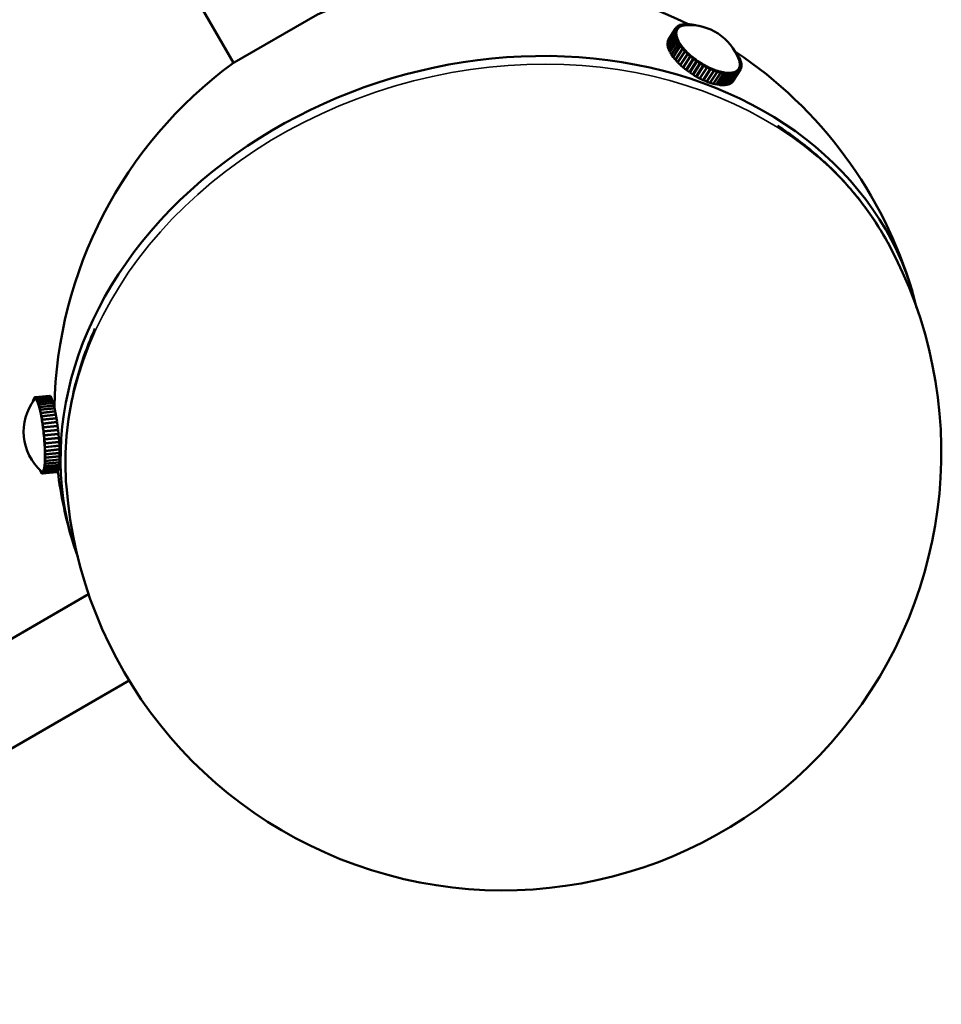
# Model space of a CAD drawing. Header units: millimetres. Extents: x 274 to 1648, y 34 to 1112.
# Tile 7 of 14: x 1521 to 1648, y 113 to 248. Entities that reach past the tile are written whole.
import ezdxf

# ---------------------------------------------------------------- set-up
doc = ezdxf.new("R2010")
doc.units = ezdxf.units.MM
doc.header["$LTSCALE"] = 4
doc.layers.add('Widoczne (ISO)', color=7, linetype='Continuous', lineweight=50)
doc.layers.add('Widoczne wąskie (ISO)', color=7, linetype='Continuous', lineweight=35)

msp = doc.modelspace()

# ---------------------------------------------------------------- linework, layer by layer
at = {"layer": 'Widoczne (ISO)'}
for p, q in [((1451.24, 414.75), (1550.73, 242.43)), ((1550.51, 242.3), (1562.21, 249.05)), ((1611.18, 246.9), (1610.19, 245.39)), ((1610.2, 245.41), (1611.18, 246.92)), ((1611.26, 247.13), (1610.28, 245.61)), ((1610.29, 245.63), (1611.27, 247.14)), ((1611.14, 246.67), (1611.18, 246.9)), ((1611.18, 246.92), (1611.26, 247.13)), ((1611.4, 246.79), (1611.18, 246.92)), ((1611.39, 246.78), (1611.18, 246.9)), ((1611.48, 247), (1611.26, 247.13)), ((1611.27, 247.14), (1611.4, 247.32)), ((1611.48, 247.01), (1611.27, 247.14)), ((1611.4, 247.32), (1611.42, 247.34)), ((1611.61, 247.18), (1611.4, 247.32)), ((1611.4, 246.79), (1611.44, 246.9)), ((1611.42, 247.34), (1611.59, 247.48)), ((1611.62, 247.19), (1611.42, 247.34)), ((1611.44, 246.9), (1611.48, 247)), ((1611.52, 247.06), (1611.47, 246.98)), ((1611.48, 247.01), (1611.55, 247.09)), ((1611.48, 247), (1611.48, 247.01)), ((1611.55, 247.09), (1611.61, 247.18)), ((1611.59, 247.48), (1611.6, 247.49)), ((1611.79, 247.33), (1611.59, 247.48)), ((1611.59, 247.15), (1611.62, 247.19)), ((1611.61, 247.18), (1611.59, 247.14)), ((1611.6, 247.49), (1611.81, 247.61)), ((1611.79, 247.34), (1611.6, 247.49)), ((1611.62, 247.19), (1611.7, 247.26)), ((1611.7, 247.26), (1611.79, 247.33)), ((1611.79, 247.33), (1611.78, 247.32)), ((1611.79, 247.34), (1611.9, 247.4)), ((1611.79, 247.33), (1611.79, 247.34)), ((1612.01, 247.45), (1611.81, 247.61)), ((1611.83, 247.6), (1611.84, 247.62)), ((1611.84, 247.62), (1612.09, 247.7)), ((1612.02, 247.46), (1611.84, 247.62)), ((1611.9, 247.4), (1612.01, 247.45)), ((1612.01, 247.45), (1612, 247.44)), ((1612.01, 247.45), (1612.02, 247.46)), ((1612.02, 247.46), (1612.14, 247.5)), ((1612.27, 247.54), (1612.09, 247.7)), ((1612.1, 247.68), (1612.11, 247.7)), ((1612.11, 247.7), (1612.4, 247.75)), ((1612.28, 247.54), (1612.11, 247.7)), ((1612.14, 247.5), (1612.27, 247.54)), ((1612.27, 247.54), (1612.26, 247.53)), ((1612.27, 247.54), (1612.28, 247.54)), ((1612.28, 247.54), (1612.42, 247.57)), ((1612.56, 247.59), (1612.4, 247.75)), ((1612.42, 247.73), (1612.43, 247.75)), ((1612.42, 247.57), (1612.56, 247.59)), ((1612.43, 247.75), (1612.75, 247.77)), ((1612.58, 247.59), (1612.43, 247.75)), ((1612.56, 247.59), (1612.56, 247.58)), ((1612.57, 247.59), (1612.58, 247.59)), ((1612.58, 247.59), (1612.71, 247.6)), ((1612.89, 247.6), (1612.75, 247.77)), ((1612.77, 247.74), (1612.78, 247.77)), ((1612.91, 247.6), (1612.78, 247.77)), ((1612.78, 247.77), (1613.13, 247.74)), ((1613.24, 247.61), (1613.13, 247.74)), ((1613.15, 247.72), (1613.16, 247.74)), ((1613.26, 247.61), (1613.16, 247.74)), ((1613.16, 247.74), (1613.54, 247.69)), ((1613.6, 247.59), (1613.54, 247.69)), ((1613.56, 247.65), (1613.57, 247.68)), ((1613.63, 247.59), (1613.57, 247.68)), ((1613.57, 247.68), (1613.97, 247.59)), ((1613.99, 247.56), (1613.97, 247.59)), ((1613.99, 247.55), (1614.01, 247.58)), ((1614.02, 247.55), (1614.01, 247.58)), ((1614.01, 247.58), (1614.17, 247.53)), ((1610.15, 245.16), (1611.14, 246.67)), ((1611.14, 246.65), (1610.15, 245.14)), ((1610.16, 244.89), (1611.15, 246.4)), ((1611.15, 246.37), (1610.16, 244.86)), ((1610.28, 245.61), (1610.2, 245.41)), ((1610.22, 244.59), (1611.2, 246.1)), ((1611.21, 246.07), (1610.22, 244.56)), ((1610.29, 245.63), (1610.29, 245.63)), ((1610.32, 244.27), (1611.31, 245.78)), ((1611.32, 245.75), (1610.34, 244.24)), ((1611.36, 246.56), (1611.14, 246.67)), ((1611.35, 246.54), (1611.14, 246.65)), ((1611.15, 246.4), (1611.14, 246.65)), ((1611.36, 246.29), (1611.15, 246.4)), ((1611.36, 246.28), (1611.15, 246.37)), ((1611.2, 246.1), (1611.15, 246.37)), ((1611.42, 246.01), (1611.2, 246.1)), ((1611.42, 245.99), (1611.21, 246.07)), ((1611.31, 245.78), (1611.21, 246.07)), ((1611.52, 245.7), (1611.31, 245.78)), ((1611.53, 245.69), (1611.32, 245.75)), ((1611.46, 245.45), (1611.32, 245.75)), ((1611.35, 246.55), (1611.36, 246.56)), ((1611.36, 246.42), (1611.35, 246.54)), ((1611.36, 246.56), (1611.37, 246.67)), ((1611.36, 246.29), (1611.36, 246.42)), ((1611.36, 246.28), (1611.36, 246.29)), ((1611.39, 246.14), (1611.36, 246.28)), ((1611.37, 246.67), (1611.39, 246.78)), ((1611.39, 246.79), (1611.4, 246.79)), ((1611.42, 246.01), (1611.39, 246.14)), ((1611.41, 246), (1611.42, 246.01)), ((1611.47, 245.85), (1611.42, 245.99)), ((1611.52, 245.7), (1611.47, 245.85)), ((1611.51, 245.69), (1611.52, 245.7)), ((1611.6, 245.54), (1611.53, 245.69)), ((1611.67, 245.39), (1611.6, 245.54)), ((1610.19, 245.39), (1610.15, 245.16)), ((1610.16, 245.16), (1610.15, 245.16)), ((1610.15, 245.14), (1610.16, 244.89)), ((1610.18, 244.88), (1610.16, 244.89)), ((1610.16, 244.86), (1610.22, 244.59)), ((1610.2, 245.41), (1610.2, 245.41)), ((1610.24, 244.58), (1610.22, 244.59)), ((1610.22, 244.56), (1610.32, 244.27)), ((1610.35, 244.26), (1610.32, 244.27)), ((1610.34, 244.24), (1610.48, 243.93)), ((1610.48, 243.93), (1611.46, 245.45)), ((1611.48, 245.42), (1610.49, 243.9)), ((1610.68, 243.59), (1611.66, 245.1)), ((1611.68, 245.07), (1610.7, 243.56)), ((1610.92, 243.23), (1611.91, 244.75)), ((1611.93, 244.71), (1610.95, 243.2)), ((1611.21, 242.87), (1612.2, 244.39)), ((1612.22, 244.35), (1611.24, 242.84)), ((1611.67, 245.39), (1611.46, 245.45)), ((1611.68, 245.37), (1611.48, 245.42)), ((1611.66, 245.1), (1611.48, 245.42)), ((1611.66, 245.37), (1611.67, 245.39)), ((1611.86, 245.06), (1611.66, 245.1)), ((1611.77, 245.21), (1611.68, 245.37)), ((1611.87, 245.04), (1611.68, 245.07)), ((1611.91, 244.75), (1611.68, 245.07)), ((1611.86, 245.06), (1611.77, 245.21)), ((1611.85, 245.04), (1611.86, 245.06)), ((1611.98, 244.88), (1611.87, 245.04)), ((1612.1, 244.72), (1611.91, 244.75)), ((1612.11, 244.7), (1611.93, 244.71)), ((1612.2, 244.39), (1611.93, 244.71)), ((1612.1, 244.72), (1611.98, 244.88)), ((1612.09, 244.7), (1612.1, 244.72)), ((1612.24, 244.54), (1612.11, 244.7)), ((1612.37, 244.38), (1612.2, 244.39)), ((1612.38, 244.36), (1612.22, 244.35)), ((1612.52, 244.03), (1612.22, 244.35)), ((1612.37, 244.38), (1612.24, 244.54)), ((1612.36, 244.36), (1612.37, 244.38)), ((1612.53, 244.2), (1612.38, 244.36)), ((1612.68, 244.03), (1612.53, 244.2)), ((1619.26, 244.22), (1619.48, 243.94)), ((1610.51, 243.93), (1610.48, 243.93)), ((1610.49, 243.9), (1610.68, 243.59)), ((1610.71, 243.58), (1610.68, 243.59)), ((1610.7, 243.56), (1610.92, 243.23)), ((1610.97, 243.23), (1610.92, 243.23)), ((1610.95, 243.2), (1611.21, 242.87)), ((1611.26, 242.87), (1611.21, 242.87)), ((1611.24, 242.84), (1611.54, 242.51)), ((1611.54, 242.51), (1612.52, 244.03)), ((1612.55, 243.99), (1611.57, 242.48)), ((1611.9, 242.16), (1612.88, 243.67)), ((1612.92, 243.64), (1611.93, 242.13)), ((1612.29, 241.81), (1613.27, 243.32)), ((1613.31, 243.29), (1612.32, 241.78)), ((1612.68, 244.03), (1612.52, 244.03)), ((1612.7, 244.02), (1612.55, 243.99)), ((1612.88, 243.67), (1612.55, 243.99)), ((1612.67, 244.01), (1612.68, 244.03)), ((1612.86, 243.86), (1612.7, 244.02)), ((1612.71, 241.47), (1613.69, 242.98)), ((1613.73, 242.95), (1612.75, 241.44)), ((1613.02, 243.69), (1612.86, 243.86)), ((1613.02, 243.69), (1612.88, 243.67)), ((1613.04, 243.68), (1612.92, 243.64)), ((1613.27, 243.32), (1612.92, 243.64)), ((1613.01, 243.67), (1613.02, 243.69)), ((1613.22, 243.52), (1613.04, 243.68)), ((1613.4, 243.36), (1613.22, 243.52)), ((1613.4, 243.36), (1613.27, 243.32)), ((1613.42, 243.35), (1613.31, 243.29)), ((1613.69, 242.98), (1613.31, 243.29)), ((1613.37, 243.32), (1613.4, 243.36)), ((1613.61, 243.19), (1613.42, 243.35)), ((1613.8, 243.04), (1613.61, 243.19)), ((1613.8, 243.04), (1613.69, 242.98)), ((1613.82, 243.02), (1613.73, 242.95)), ((1614.13, 242.66), (1613.73, 242.95)), ((1613.75, 242.97), (1613.8, 243.04)), ((1614.02, 242.88), (1613.82, 243.02)), ((1614.22, 242.73), (1614.02, 242.88)), ((1619.42, 243.94), (1619.48, 243.94)), ((1619.44, 243.92), (1619.51, 243.91)), ((1619.48, 243.94), (1619.47, 243.91)), ((1619.51, 243.91), (1619.73, 243.58)), ((1619.61, 243.6), (1619.73, 243.58)), ((1619.61, 243.58), (1619.75, 243.55)), ((1619.73, 243.58), (1619.72, 243.56)), ((1619.75, 243.55), (1619.94, 243.24)), ((1619.76, 243.28), (1619.94, 243.24)), ((1619.76, 243.26), (1619.95, 243.2)), ((1619.87, 243), (1619.89, 242.96)), ((1619.89, 242.96), (1619.89, 242.96)), ((1619.89, 242.96), (1620.1, 242.9)), ((1619.89, 242.94), (1619.9, 242.95)), ((1619.9, 242.95), (1619.95, 242.8)), ((1619.9, 242.95), (1620.11, 242.87)), ((1619.94, 243.24), (1619.92, 243.21)), ((1619.95, 243.2), (1620.1, 242.9)), ((1619.95, 242.8), (1620, 242.66)), ((1620.1, 242.9), (1620.08, 242.88)), ((1620.11, 242.87), (1620.21, 242.58)), ((1611.59, 242.52), (1611.54, 242.51)), ((1611.57, 242.48), (1611.9, 242.16)), ((1611.96, 242.17), (1611.9, 242.16)), ((1611.93, 242.13), (1612.29, 241.81)), ((1612.36, 241.83), (1612.29, 241.81)), ((1612.32, 241.78), (1612.71, 241.47)), ((1612.8, 241.52), (1612.71, 241.47)), ((1612.75, 241.44), (1613.15, 241.15)), ((1613.15, 241.15), (1614.13, 242.66)), ((1614.17, 242.63), (1613.19, 241.12)), ((1613.23, 241.22), (1614.22, 242.73)), ((1613.6, 240.84), (1614.59, 242.35)), ((1614.63, 242.33), (1613.65, 240.81)), ((1613.67, 240.93), (1614.65, 242.44)), ((1614.67, 242.43), (1613.69, 240.92)), ((1614.07, 240.56), (1615.06, 242.07)), ((1615.1, 242.04), (1614.12, 240.53)), ((1614.22, 242.73), (1614.13, 242.66)), ((1615.12, 242.16), (1614.13, 240.65)), ((1614.24, 242.72), (1614.17, 242.63)), ((1614.59, 242.35), (1614.17, 242.63)), ((1614.44, 242.58), (1614.24, 242.72)), ((1614.65, 242.44), (1614.44, 242.58)), ((1614.55, 240.3), (1615.54, 241.81)), ((1614.65, 242.44), (1614.59, 242.35)), ((1615.58, 241.79), (1614.59, 240.28)), ((1614.67, 242.43), (1614.63, 242.33)), ((1615.06, 242.07), (1614.63, 242.33)), ((1614.89, 242.3), (1614.67, 242.43)), ((1615.1, 242.17), (1614.89, 242.3)), ((1615.03, 240.07), (1616.01, 241.58)), ((1615.1, 242.17), (1615.06, 242.07)), ((1616.06, 241.56), (1615.07, 240.05)), ((1615.12, 242.16), (1615.1, 242.04)), ((1615.54, 241.81), (1615.1, 242.04)), ((1615.34, 242.04), (1615.12, 242.16)), ((1615.55, 241.92), (1615.34, 242.04)), ((1615.55, 241.92), (1615.54, 241.81)), ((1615.57, 241.91), (1615.54, 241.87)), ((1615.57, 241.91), (1615.58, 241.79)), ((1615.79, 241.81), (1615.57, 241.91)), ((1616.01, 241.58), (1615.58, 241.79)), ((1616.01, 241.7), (1615.79, 241.81)), ((1616.01, 241.7), (1616.01, 241.58)), ((1616.03, 241.69), (1616.01, 241.66)), ((1616.03, 241.69), (1616.06, 241.56)), ((1616.25, 241.6), (1616.03, 241.69)), ((1616.49, 241.38), (1616.06, 241.56)), ((1616.46, 241.51), (1616.25, 241.6)), ((1616.46, 241.51), (1616.49, 241.38)), ((1616.48, 241.5), (1616.47, 241.48)), ((1616.48, 241.5), (1616.53, 241.36)), ((1616.69, 241.43), (1616.48, 241.5)), ((1616.91, 241.35), (1616.69, 241.43)), ((1619.16, 239.99), (1620.14, 241.51)), ((1619.8, 241.46), (1619.72, 241.39)), ((1619.81, 241.47), (1619.8, 241.46)), ((1619.8, 241.46), (1620, 241.32)), ((1619.87, 241.56), (1619.81, 241.47)), ((1619.81, 241.47), (1620.02, 241.33)), ((1619.93, 241.64), (1619.87, 241.56)), ((1619.9, 241.6), (1619.88, 241.58)), ((1619.94, 241.65), (1619.93, 241.63)), ((1619.93, 241.64), (1620.14, 241.51)), ((1619.98, 241.76), (1619.94, 241.65)), ((1619.94, 241.65), (1620.15, 241.53)), ((1620.02, 241.86), (1619.98, 241.76)), ((1620, 242.66), (1619.99, 242.65)), ((1620, 242.66), (1620.21, 242.58)), ((1620, 242.64), (1620.03, 242.51)), ((1620, 242.64), (1620, 242.64)), ((1620, 242.64), (1620.22, 242.55)), ((1620.03, 241.87), (1620.01, 241.85)), ((1620.01, 241.84), (1620.02, 241.86)), ((1620.02, 241.86), (1620.24, 241.73)), ((1620.14, 241.51), (1620.02, 241.33)), ((1620.03, 242.51), (1620.05, 242.37)), ((1620.04, 241.98), (1620.03, 241.87)), ((1620.03, 241.87), (1620.24, 241.75)), ((1620.06, 242.1), (1620.04, 241.98)), ((1620.05, 242.37), (1620.05, 242.36)), ((1620.05, 242.37), (1620.27, 242.28)), ((1620.05, 242.36), (1620.06, 242.23)), ((1620.05, 242.35), (1620.05, 242.36)), ((1620.05, 242.36), (1620.27, 242.25)), ((1620.06, 242.23), (1620.06, 242.11)), ((1620.06, 242.11), (1620.06, 242.1)), ((1620.06, 242.11), (1620.28, 242)), ((1620.06, 242.09), (1620.06, 242.1)), ((1620.06, 242.1), (1620.28, 241.98)), ((1620.15, 241.53), (1620.14, 241.51)), ((1620.24, 241.73), (1620.15, 241.53)), ((1620.21, 242.58), (1620.19, 242.56)), ((1620.22, 242.55), (1620.27, 242.28)), ((1620.24, 241.75), (1620.23, 241.73)), ((1620.28, 241.98), (1620.24, 241.75)), ((1620.27, 242.28), (1620.26, 242.26)), ((1620.27, 242.25), (1620.28, 242)), ((1620.28, 242), (1620.27, 241.98)), ((1613.23, 241.22), (1613.15, 241.15)), ((1613.19, 241.12), (1613.6, 240.84)), ((1613.67, 240.93), (1613.6, 240.84)), ((1613.69, 240.92), (1613.65, 240.81)), ((1613.65, 240.81), (1614.07, 240.56)), ((1614.13, 240.65), (1614.12, 240.53)), ((1614.12, 240.53), (1614.55, 240.3)), ((1614.59, 240.36), (1614.59, 240.28)), ((1614.59, 240.28), (1615.03, 240.07)), ((1615.06, 240.11), (1615.07, 240.05)), ((1615.5, 239.86), (1616.49, 241.38)), ((1616.53, 241.36), (1615.55, 239.85)), ((1615.97, 239.7), (1616.96, 241.21)), ((1617, 241.19), (1616.01, 239.68)), ((1616.42, 239.56), (1617.41, 241.07)), ((1617.45, 241.06), (1616.46, 239.55)), ((1616.96, 241.21), (1616.53, 241.36)), ((1616.86, 239.46), (1617.84, 240.97)), ((1617.88, 240.97), (1616.9, 239.45)), ((1616.91, 241.35), (1616.96, 241.21)), ((1616.93, 241.35), (1616.91, 241.33)), ((1616.93, 241.35), (1617, 241.19)), ((1617.13, 241.29), (1616.93, 241.35)), ((1617.41, 241.07), (1617, 241.19)), ((1617.34, 241.22), (1617.13, 241.29)), ((1617.27, 239.4), (1618.25, 240.91)), ((1618.29, 240.91), (1617.31, 239.39)), ((1617.34, 241.22), (1617.41, 241.07)), ((1617.36, 241.22), (1617.35, 241.2)), ((1617.36, 241.22), (1617.45, 241.06)), ((1617.55, 241.18), (1617.36, 241.22)), ((1617.84, 240.97), (1617.45, 241.06)), ((1617.75, 241.13), (1617.55, 241.18)), ((1617.65, 239.37), (1618.64, 240.89)), ((1618.67, 240.88), (1617.69, 239.37)), ((1617.75, 241.13), (1617.84, 240.97)), ((1617.77, 241.13), (1617.76, 241.11)), ((1617.77, 241.13), (1617.88, 240.97)), ((1617.96, 241.1), (1617.77, 241.13)), ((1618.25, 240.91), (1617.88, 240.97)), ((1618.14, 241.07), (1617.96, 241.1)), ((1618, 239.39), (1618.99, 240.9)), ((1619.02, 240.9), (1618.03, 239.39)), ((1618.14, 241.07), (1618.25, 240.91)), ((1618.16, 241.07), (1618.15, 241.06)), ((1618.16, 241.07), (1618.29, 240.91)), ((1618.33, 241.06), (1618.16, 241.07)), ((1618.64, 240.89), (1618.29, 240.91)), ((1618.32, 239.44), (1619.3, 240.95)), ((1618.51, 241.05), (1618.33, 241.06)), ((1619.33, 240.95), (1618.35, 239.44)), ((1618.51, 241.05), (1618.64, 240.89)), ((1618.52, 241.05), (1618.52, 241.04)), ((1618.52, 241.05), (1618.67, 240.88)), ((1618.68, 241.05), (1618.52, 241.05)), ((1618.59, 239.52), (1619.58, 241.03)), ((1619.6, 241.04), (1618.62, 239.53)), ((1618.99, 240.9), (1618.67, 240.88)), ((1618.84, 241.06), (1618.68, 241.05)), ((1618.83, 239.65), (1619.81, 241.16)), ((1618.84, 241.06), (1618.99, 240.9)), ((1619.83, 241.17), (1618.85, 239.66)), ((1619, 241.09), (1618.85, 241.06)), ((1618.85, 241.06), (1618.85, 241.05)), ((1618.85, 241.06), (1619.02, 240.9)), ((1619.14, 241.11), (1619, 241.09)), ((1619.02, 239.8), (1620, 241.32)), ((1619.3, 240.95), (1619.02, 240.9)), ((1620.02, 241.33), (1619.03, 239.82)), ((1619.14, 241.11), (1619.3, 240.95)), ((1619.28, 241.15), (1619.15, 241.11)), ((1619.15, 241.11), (1619.15, 241.1)), ((1619.15, 241.11), (1619.33, 240.95)), ((1619.4, 241.19), (1619.28, 241.15)), ((1619.58, 241.03), (1619.33, 240.95)), ((1619.4, 241.19), (1619.58, 241.03)), ((1619.52, 241.25), (1619.41, 241.2)), ((1619.41, 241.2), (1619.41, 241.19)), ((1619.41, 241.2), (1619.6, 241.04)), ((1619.62, 241.31), (1619.52, 241.25)), ((1619.81, 241.16), (1619.6, 241.04)), ((1619.62, 241.31), (1619.81, 241.16)), ((1619.72, 241.39), (1619.63, 241.32)), ((1619.63, 241.32), (1619.63, 241.31)), ((1619.63, 241.32), (1619.83, 241.17)), ((1620, 241.32), (1619.83, 241.17)), ((1615.07, 240.05), (1615.5, 239.86)), ((1615.53, 239.9), (1615.55, 239.85)), ((1615.55, 239.85), (1615.97, 239.7)), ((1615.99, 239.73), (1616.01, 239.68)), ((1616.01, 239.68), (1616.42, 239.56)), ((1616.44, 239.59), (1616.46, 239.55)), ((1616.46, 239.55), (1616.86, 239.46)), ((1616.87, 239.49), (1616.9, 239.45)), ((1616.9, 239.45), (1617.27, 239.4)), ((1617.28, 239.42), (1617.31, 239.39)), ((1617.31, 239.39), (1617.65, 239.37)), ((1617.67, 239.39), (1617.69, 239.37)), ((1617.69, 239.37), (1618, 239.39)), ((1618.02, 239.41), (1618.03, 239.39)), ((1618.03, 239.39), (1618.32, 239.44)), ((1618.33, 239.46), (1618.35, 239.44)), ((1618.35, 239.44), (1618.59, 239.52)), ((1618.61, 239.54), (1618.62, 239.53)), ((1618.62, 239.53), (1618.83, 239.65)), ((1618.84, 239.66), (1618.85, 239.66)), ((1618.85, 239.66), (1619.02, 239.8)), ((1619.03, 239.82), (1619.16, 239.99)), ((1619.03, 239.82), (1619.03, 239.82)), ((1523.26, 196.05), (1523.29, 196.17)), ((1523.29, 196.19), (1523.34, 196.37)), ((1523.3, 196.1), (1523.29, 196.19)), ((1523.29, 196.17), (1523.29, 196.17)), ((1523.3, 196.1), (1523.29, 196.17)), ((1523.34, 196.39), (1523.4, 196.52)), ((1523.37, 196.19), (1523.34, 196.39)), ((1523.34, 196.37), (1523.34, 196.37)), ((1523.36, 196.19), (1523.34, 196.37)), ((1523.4, 196.53), (1523.46, 196.6)), ((1523.43, 196.28), (1523.4, 196.53)), ((1523.4, 196.52), (1523.4, 196.52)), ((1523.43, 196.28), (1523.4, 196.52)), ((1523.43, 196.28), (1523.46, 196.32)), ((1523.43, 196.28), (1523.43, 196.28)), ((1523.46, 196.6), (1523.47, 196.61)), ((1523.49, 196.36), (1523.46, 196.6)), ((1523.46, 196.32), (1523.49, 196.36)), ((1523.47, 196.61), (1523.54, 196.64)), ((1523.5, 196.36), (1523.47, 196.61)), ((1523.49, 196.36), (1523.5, 196.36)), ((1523.5, 196.36), (1523.53, 196.37)), ((1523.51, 196.36), (1523.5, 196.36)), ((1523.53, 196.37), (1523.56, 196.39)), ((1525.51, 196.83), (1523.54, 196.64)), ((1523.54, 196.64), (1525.51, 196.83)), ((1523.57, 196.39), (1523.54, 196.64)), ((1523.54, 196.64), (1523.62, 196.61)), ((1523.56, 196.39), (1523.54, 196.64)), ((1523.56, 196.39), (1523.57, 196.39)), ((1523.56, 196.38), (1523.58, 196.38)), ((1523.57, 196.39), (1523.6, 196.37)), ((1523.6, 196.37), (1523.64, 196.36)), ((1523.62, 196.61), (1525.59, 196.81)), ((1525.59, 196.8), (1523.62, 196.61)), ((1523.64, 196.36), (1523.62, 196.61)), ((1523.62, 196.61), (1523.7, 196.53)), ((1523.64, 196.36), (1523.62, 196.61)), ((1523.64, 196.36), (1523.68, 196.32)), ((1523.64, 196.36), (1523.64, 196.36)), ((1523.68, 196.32), (1523.72, 196.28)), ((1523.7, 196.53), (1525.67, 196.72)), ((1523.72, 196.28), (1523.7, 196.53)), ((1525.68, 196.71), (1523.71, 196.52)), ((1523.72, 196.28), (1523.71, 196.52)), ((1523.71, 196.52), (1523.79, 196.39)), ((1523.72, 196.28), (1523.76, 196.21)), ((1523.72, 196.28), (1523.72, 196.28)), ((1523.76, 196.21), (1523.8, 196.15)), ((1523.79, 196.39), (1525.76, 196.58)), ((1525.77, 196.57), (1523.79, 196.37)), ((1523.8, 196.15), (1523.79, 196.39)), ((1523.8, 196.14), (1523.79, 196.37)), ((1523.79, 196.37), (1523.88, 196.19)), ((1523.8, 196.15), (1523.8, 196.15)), ((1523.8, 196.14), (1523.85, 196.05)), ((1523.85, 196.05), (1523.89, 195.96)), ((1523.88, 196.19), (1525.85, 196.39)), ((1525.86, 196.37), (1523.88, 196.17)), ((1523.89, 195.96), (1523.88, 196.19)), ((1523.89, 195.95), (1523.88, 196.17)), ((1523.88, 196.17), (1523.97, 195.95)), ((1523.89, 195.96), (1523.89, 195.96)), ((1523.89, 195.95), (1523.93, 195.84)), ((1523.93, 195.84), (1523.97, 195.73)), ((1523.97, 195.95), (1525.94, 196.14)), ((1523.97, 195.73), (1523.97, 195.95)), ((1523.97, 195.73), (1523.98, 195.73)), ((1525.95, 196.12), (1523.98, 195.92)), ((1523.98, 195.71), (1523.98, 195.92)), ((1523.98, 195.92), (1524.06, 195.65)), ((1523.98, 195.71), (1524.02, 195.58)), ((1524.02, 195.58), (1524.06, 195.44)), ((1524.06, 195.65), (1526.03, 195.85)), ((1524.06, 195.44), (1524.06, 195.65)), ((1526.04, 195.82), (1524.07, 195.62)), ((1524.07, 195.43), (1524.07, 195.62)), ((1524.07, 195.62), (1524.15, 195.31)), ((1525.59, 196.81), (1525.51, 196.83)), ((1525.51, 196.83), (1525.51, 196.83)), ((1525.59, 196.8), (1525.59, 196.81)), ((1525.67, 196.72), (1525.59, 196.8)), ((1525.67, 196.71), (1525.67, 196.72)), ((1525.76, 196.58), (1525.68, 196.71)), ((1525.76, 196.57), (1525.76, 196.58)), ((1525.85, 196.39), (1525.77, 196.57)), ((1525.85, 196.37), (1525.85, 196.39)), ((1525.94, 196.14), (1525.86, 196.37)), ((1525.94, 196.12), (1525.94, 196.14)), ((1526.03, 195.85), (1525.95, 196.12)), ((1526.03, 195.82), (1526.03, 195.85)), ((1526.13, 195.51), (1526.04, 195.82)), ((1524.06, 195.44), (1524.07, 195.44)), ((1524.07, 195.43), (1524.11, 195.27)), ((1524.11, 195.27), (1524.15, 195.12)), ((1524.15, 195.31), (1526.13, 195.51)), ((1524.15, 195.12), (1524.15, 195.31)), ((1524.15, 195.1), (1524.16, 195.28)), ((1524.15, 195.12), (1524.16, 195.12)), ((1524.15, 195.1), (1524.2, 194.93)), ((1526.13, 195.47), (1524.16, 195.28)), ((1524.16, 195.28), (1524.25, 194.93)), ((1524.2, 194.93), (1524.24, 194.75)), ((1524.24, 194.75), (1524.25, 194.93)), ((1524.24, 194.73), (1524.25, 194.89)), ((1524.24, 194.75), (1524.24, 194.75)), ((1524.24, 194.73), (1524.28, 194.54)), ((1524.25, 194.93), (1526.22, 195.12)), ((1526.23, 195.08), (1524.25, 194.89)), ((1524.25, 194.89), (1524.34, 194.5)), ((1524.28, 194.54), (1524.32, 194.34)), ((1524.32, 194.34), (1524.34, 194.5)), ((1524.32, 194.34), (1524.33, 194.35)), ((1524.33, 194.33), (1524.34, 194.46)), ((1524.33, 194.33), (1524.37, 194.12)), ((1524.34, 194.5), (1526.31, 194.7)), ((1526.31, 194.66), (1524.34, 194.46)), ((1524.34, 194.46), (1524.42, 194.04)), ((1524.42, 194.04), (1526.39, 194.24)), ((1526.12, 195.47), (1526.13, 195.51)), ((1526.22, 195.12), (1526.13, 195.47)), ((1526.22, 195.08), (1526.22, 195.12)), ((1526.31, 194.7), (1526.23, 195.08)), ((1526.3, 194.66), (1526.31, 194.7)), ((1526.39, 194.24), (1526.31, 194.66)), ((1526.39, 194.19), (1526.39, 194.24)), ((1524.37, 194.12), (1524.41, 193.91)), ((1524.41, 193.91), (1524.42, 194.04)), ((1524.41, 193.89), (1524.43, 194)), ((1524.41, 193.91), (1524.41, 193.91)), ((1524.41, 193.89), (1524.45, 193.67)), ((1526.4, 194.2), (1524.43, 194)), ((1524.43, 194), (1524.5, 193.56)), ((1524.45, 193.67), (1524.48, 193.44)), ((1524.48, 193.44), (1524.5, 193.56)), ((1524.48, 193.44), (1524.49, 193.45)), ((1524.49, 193.42), (1524.51, 193.51)), ((1524.49, 193.42), (1524.52, 193.19)), ((1524.5, 193.56), (1526.47, 193.75)), ((1526.48, 193.71), (1524.51, 193.51)), ((1524.51, 193.51), (1524.58, 193.05)), ((1524.52, 193.19), (1524.56, 192.96)), ((1524.56, 192.96), (1524.58, 193.05)), ((1524.56, 192.94), (1524.59, 193)), ((1524.56, 192.96), (1524.57, 192.96)), ((1524.56, 192.94), (1524.59, 192.69)), ((1524.58, 193.05), (1526.55, 193.24)), ((1526.56, 193.19), (1524.59, 193)), ((1524.59, 193), (1524.65, 192.52)), ((1526.47, 193.75), (1526.4, 194.2)), ((1526.47, 193.71), (1526.47, 193.75)), ((1526.55, 193.24), (1526.48, 193.71)), ((1526.54, 193.19), (1526.55, 193.24)), ((1526.62, 192.71), (1526.56, 193.19)), ((1524.59, 192.69), (1524.63, 192.45)), ((1524.63, 192.45), (1524.65, 192.52)), ((1524.63, 192.43), (1524.66, 192.47)), ((1524.63, 192.45), (1524.65, 192.46)), ((1524.63, 192.43), (1524.66, 192.19)), ((1524.65, 192.52), (1526.62, 192.71)), ((1526.63, 192.67), (1524.66, 192.47)), ((1524.66, 192.47), (1524.72, 191.98)), ((1524.66, 192.19), (1524.69, 191.94)), ((1524.69, 191.94), (1526.66, 192.13)), ((1524.69, 191.94), (1524.72, 191.98)), ((1524.69, 191.92), (1524.72, 191.93)), ((1524.69, 191.92), (1524.72, 191.67)), ((1524.72, 191.98), (1526.69, 192.17)), ((1526.69, 192.12), (1524.72, 191.93)), ((1524.72, 191.93), (1524.77, 191.43)), ((1524.72, 191.67), (1524.74, 191.42)), ((1524.74, 191.42), (1526.71, 191.61)), ((1526.71, 191.59), (1524.74, 191.39)), ((1524.77, 191.43), (1526.75, 191.63)), ((1526.75, 191.58), (1524.78, 191.38)), ((1526.6, 192.66), (1526.62, 192.71)), ((1526.69, 192.17), (1526.63, 192.67)), ((1526.66, 192.13), (1526.69, 192.17)), ((1526.75, 191.63), (1526.69, 192.12)), ((1526.71, 191.61), (1526.75, 191.63)), ((1526.71, 191.59), (1526.75, 191.58)), ((1526.8, 191.08), (1526.75, 191.58)), ((1524.74, 191.42), (1524.77, 191.43)), ((1524.74, 191.39), (1524.77, 191.15)), ((1524.74, 191.39), (1524.78, 191.38)), ((1524.77, 191.15), (1524.79, 190.9)), ((1524.78, 191.38), (1524.82, 190.89)), ((1526.76, 191.07), (1524.79, 190.87)), ((1524.79, 190.9), (1524.82, 190.89)), ((1524.79, 190.87), (1524.81, 190.63)), ((1524.79, 190.87), (1524.83, 190.84)), ((1524.81, 190.63), (1524.83, 190.38)), ((1524.82, 190.89), (1526.8, 191.08)), ((1526.8, 191.03), (1524.83, 190.84)), ((1524.83, 190.84), (1524.87, 190.34)), ((1524.83, 190.38), (1524.87, 190.34)), ((1524.83, 190.36), (1524.84, 190.12)), ((1524.85, 190.36), (1524.83, 190.36)), ((1524.83, 190.36), (1524.87, 190.29)), ((1524.87, 190.34), (1526.84, 190.54)), ((1526.84, 190.49), (1524.87, 190.29)), ((1524.87, 190.29), (1524.9, 189.81)), ((1526.76, 191.07), (1526.8, 191.03)), ((1526.84, 190.54), (1526.8, 191.03)), ((1526.81, 190.54), (1526.84, 190.49)), ((1526.87, 190.01), (1526.84, 190.49)), ((1524.84, 190.12), (1524.86, 189.88)), ((1524.86, 189.88), (1524.9, 189.81)), ((1524.86, 189.86), (1524.87, 189.62)), ((1524.87, 189.86), (1524.86, 189.86)), ((1524.86, 189.86), (1524.9, 189.77)), ((1524.87, 189.62), (1524.88, 189.39)), ((1524.88, 189.39), (1524.92, 189.3)), ((1524.88, 189.37), (1524.89, 189.15)), ((1524.89, 189.37), (1524.88, 189.37)), ((1524.88, 189.37), (1524.92, 189.26)), ((1524.89, 189.15), (1524.89, 188.93)), ((1524.89, 188.93), (1524.93, 188.81)), ((1524.89, 188.91), (1524.89, 188.7)), ((1524.9, 188.91), (1524.89, 188.91)), ((1524.89, 188.91), (1524.93, 188.77)), ((1524.9, 189.81), (1526.87, 190.01)), ((1526.87, 189.96), (1524.9, 189.77)), ((1524.9, 189.77), (1524.92, 189.3)), ((1524.92, 189.3), (1526.89, 189.5)), ((1526.89, 189.45), (1524.92, 189.26)), ((1524.92, 189.26), (1524.93, 188.81)), ((1524.93, 188.81), (1526.9, 189.01)), ((1526.91, 188.96), (1524.93, 188.77)), ((1526.85, 190.01), (1526.87, 189.96)), ((1526.89, 189.5), (1526.87, 189.96)), ((1526.88, 189.5), (1526.89, 189.45)), ((1526.9, 189.01), (1526.89, 189.45)), ((1526.89, 189.01), (1526.91, 188.96)), ((1526.91, 188.55), (1526.91, 188.96)), ((1524.86, 187.54), (1524.85, 187.38)), ((1524.87, 187.7), (1524.86, 187.54)), ((1524.88, 187.89), (1524.87, 187.71)), ((1524.87, 187.71), (1524.91, 187.54)), ((1524.88, 187.7), (1524.87, 187.7)), ((1524.87, 187.7), (1524.91, 187.5)), ((1524.89, 188.06), (1524.88, 187.89)), ((1524.89, 188.7), (1524.89, 188.49)), ((1524.89, 188.49), (1524.94, 188.35)), ((1524.89, 188.47), (1524.89, 188.27)), ((1524.9, 188.47), (1524.89, 188.47)), ((1524.89, 188.47), (1524.94, 188.31)), ((1524.89, 188.27), (1524.89, 188.08)), ((1524.89, 188.08), (1524.93, 187.93)), ((1524.89, 188.06), (1524.89, 188.06)), ((1524.89, 188.06), (1524.93, 187.89)), ((1524.91, 187.5), (1524.89, 187.19)), ((1524.93, 187.89), (1524.91, 187.54)), ((1524.91, 187.54), (1526.89, 187.73)), ((1526.88, 187.7), (1524.91, 187.5)), ((1524.93, 188.77), (1524.94, 188.35)), ((1524.94, 188.31), (1524.93, 187.93)), ((1524.93, 187.93), (1526.9, 188.12)), ((1526.9, 188.08), (1524.93, 187.89)), ((1524.94, 188.35), (1526.91, 188.55)), ((1526.91, 188.51), (1524.94, 188.31)), ((1526.86, 187.38), (1526.88, 187.7)), ((1526.88, 187.73), (1526.88, 187.7)), ((1526.89, 188.12), (1526.9, 188.08)), ((1526.89, 187.73), (1526.9, 188.08)), ((1526.9, 188.55), (1526.91, 188.51)), ((1526.9, 188.12), (1526.91, 188.51)), ((1524.21, 186.64), (1524.19, 186.7)), ((1524.21, 186.68), (1524.21, 186.64)), ((1524.22, 186.64), (1524.21, 186.64)), ((1524.22, 186.67), (1524.22, 186.62)), ((1524.3, 186.44), (1524.22, 186.62)), ((1524.3, 186.6), (1524.3, 186.44)), ((1524.3, 186.6), (1524.31, 186.42)), ((1524.31, 186.44), (1524.3, 186.44)), ((1524.39, 186.29), (1524.31, 186.42)), ((1524.38, 186.53), (1524.39, 186.29)), ((1524.38, 186.52), (1524.4, 186.28)), ((1524.4, 186.29), (1524.39, 186.29)), ((1524.47, 186.21), (1524.4, 186.28)), ((1524.46, 186.45), (1524.43, 186.48)), ((1524.46, 186.45), (1524.46, 186.45)), ((1524.46, 186.45), (1524.47, 186.21)), ((1524.46, 186.45), (1524.47, 186.45)), ((1524.46, 186.45), (1524.48, 186.2)), ((1524.49, 186.44), (1524.46, 186.45)), ((1524.48, 186.21), (1524.47, 186.21)), ((1524.55, 186.17), (1524.48, 186.2)), ((1524.53, 186.42), (1524.49, 186.44)), ((1524.57, 186.44), (1524.53, 186.42)), ((1524.54, 186.42), (1524.53, 186.42)), ((1524.53, 186.42), (1524.55, 186.17)), ((1524.53, 186.42), (1524.56, 186.17)), ((1524.54, 186.43), (1524.55, 186.43)), ((1524.56, 186.18), (1524.55, 186.17)), ((1524.56, 186.17), (1526.53, 186.37)), ((1524.63, 186.2), (1524.56, 186.17)), ((1524.6, 186.45), (1524.57, 186.44)), ((1524.63, 186.49), (1524.6, 186.45)), ((1524.6, 186.45), (1524.6, 186.45)), ((1524.6, 186.45), (1524.63, 186.2)), ((1524.6, 186.45), (1524.63, 186.21)), ((1524.66, 186.53), (1524.63, 186.49)), ((1526.6, 186.4), (1524.63, 186.2)), ((1524.63, 186.21), (1526.6, 186.4)), ((1524.69, 186.28), (1524.63, 186.21)), ((1524.67, 186.53), (1524.66, 186.53)), ((1524.66, 186.53), (1524.69, 186.28)), ((1524.69, 186.6), (1524.67, 186.53)), ((1524.67, 186.53), (1524.7, 186.29)), ((1524.72, 186.66), (1524.69, 186.6)), ((1526.67, 186.48), (1524.69, 186.28)), ((1524.7, 186.29), (1526.67, 186.49)), ((1524.75, 186.42), (1524.7, 186.29)), ((1524.75, 186.76), (1524.72, 186.67)), ((1524.72, 186.67), (1524.76, 186.44)), ((1524.73, 186.66), (1524.72, 186.66)), ((1524.72, 186.66), (1524.75, 186.42)), ((1524.77, 186.85), (1524.75, 186.76)), ((1526.73, 186.62), (1524.75, 186.42)), ((1524.76, 186.44), (1526.73, 186.63)), ((1524.81, 186.62), (1524.76, 186.44)), ((1524.79, 186.97), (1524.77, 186.86)), ((1524.77, 186.86), (1524.81, 186.64)), ((1524.78, 186.85), (1524.77, 186.85)), ((1524.77, 186.85), (1524.81, 186.62)), ((1524.81, 187.09), (1524.79, 186.97)), ((1524.82, 187.09), (1524.81, 187.09)), ((1524.81, 187.09), (1524.85, 186.86)), ((1524.85, 186.86), (1524.81, 186.64)), ((1524.81, 186.64), (1526.78, 186.83)), ((1526.78, 186.81), (1524.81, 186.62)), ((1524.83, 187.23), (1524.82, 187.1)), ((1524.82, 187.1), (1524.85, 186.89)), ((1524.85, 187.37), (1524.83, 187.23)), ((1524.85, 187.38), (1524.89, 187.19)), ((1524.85, 187.37), (1524.85, 187.37)), ((1524.85, 187.37), (1524.89, 187.16)), ((1524.89, 187.16), (1524.85, 186.89)), ((1524.85, 186.89), (1526.83, 187.08)), ((1526.82, 187.06), (1524.85, 186.86)), ((1524.89, 187.19), (1526.86, 187.38)), ((1526.86, 187.36), (1524.89, 187.16)), ((1526.53, 186.37), (1526.6, 186.4)), ((1526.6, 186.4), (1526.67, 186.48)), ((1526.6, 186.4), (1526.6, 186.4)), ((1526.66, 186.49), (1526.67, 186.48)), ((1526.67, 186.49), (1526.73, 186.62)), ((1526.72, 186.63), (1526.73, 186.62)), ((1526.73, 186.63), (1526.78, 186.81)), ((1526.78, 186.83), (1526.82, 187.06)), ((1526.78, 186.83), (1526.78, 186.81)), ((1526.82, 187.08), (1526.82, 187.06)), ((1526.83, 187.08), (1526.86, 187.36)), ((1526.85, 187.38), (1526.86, 187.36)), ((1453.11, 124.73), (1530.88, 169.63)), ((1459.61, 113.47), (1536.43, 157.82))]:
    msp.add_line(p, q, dxfattribs=at)
for centre, radius, start, end in [((1586.17, 194.04), 60, 63.5384, 113.5406), ((1613.12, 240.36), 7.25, 20.2671, 93.5308), ((1586.17, 194.04), 60, 16.5505, 56.2893), ((1586.17, 194.04), 60, 126.4594, 178.8331), ((1587.65, 189.07), 60, 184.4917, 28.6094), ((1529.22, 191.92), 7.25, 142.6392, 228.675), ((1586.17, 194.04), 60, 187.2609, 196.5505)]:
    msp.add_arc(centre, radius, start, end, dxfattribs=at)
for centre, major_axis, ratio, start_param, end_param in [((1615.71, 244.33), (-4.19, 2.73), 0.430964, 0.08361, 0.18833), ((1615.71, 244.33), (-4.19, 2.73), 0.430964, 6.262076, 6.366795), ((1615.71, 244.33), (-4.19, 2.73), 0.430964, 6.157356, 6.262076), ((1615.71, 244.33), (-4.19, 2.73), 0.430964, 6.052636, 6.157356), ((1615.71, 244.33), (-4.19, 2.73), 0.430964, 5.947916, 6.052636), ((1615.71, 244.33), (-4.19, 2.73), 0.430964, 5.843197, 5.947916), ((1615.71, 244.33), (4.19, -2.73), 0.430964, 2.616293, 2.701604), ((1586.17, 194.04), (57.51, 17.09), 0.804738, 6.235198, 9.472765), ((1615.71, 244.33), (-4.19, 2.73), 0.430964, 0.18833, 0.29305), ((1615.71, 244.33), (-4.19, 2.73), 0.430964, 0.29305, 0.397769), ((1615.71, 244.33), (-4.19, 2.73), 0.430964, 0.397769, 0.502489), ((1615.71, 244.33), (-4.19, 2.73), 0.430964, 0.502489, 0.607209), ((1615.71, 244.33), (-4.19, 2.73), 0.430964, 0.607209, 0.711929), ((1615.71, 244.33), (-4.19, 2.73), 0.430964, 0.711929, 0.816648), ((1615.71, 244.33), (-4.19, 2.73), 0.430964, 0.816648, 0.921368), ((1615.71, 244.33), (-4.19, 2.73), 0.430964, 0.921368, 1.026088), ((1615.71, 244.33), (-4.19, 2.73), 0.430964, 1.026088, 1.130808), ((1615.71, 244.33), (-4.19, 2.73), 0.430964, 1.130808, 1.235527), ((1615.71, 244.33), (-4.19, 2.73), 0.430964, 1.235527, 1.340247), ((1615.71, 244.33), (-4.19, 2.73), 0.430964, 1.340247, 1.444967), ((1615.71, 244.33), (-4.19, 2.73), 0.430964, 1.444967, 1.549687), ((1615.71, 244.33), (4.19, -2.73), 0.430964, 0.502489, 0.525299), ((1615.71, 244.33), (4.19, -2.73), 0.430964, 0.397769, 0.502489), ((1615.71, 244.33), (-4.19, 2.73), 0.430964, 1.549687, 1.654406), ((1615.71, 244.33), (-4.19, 2.73), 0.430964, 1.654406, 1.759126), ((1615.71, 244.33), (-4.19, 2.73), 0.430964, 1.759126, 1.863846), ((1615.71, 244.33), (-4.19, 2.73), 0.430964, 1.863846, 1.968566), ((1615.71, 244.33), (-4.19, 2.73), 0.430964, 1.968566, 2.073285), ((1615.71, 244.33), (-4.19, 2.73), 0.430964, 2.073285, 2.178005), ((1615.71, 244.33), (4.19, -2.73), 0.430964, 6.157356, 6.262076), ((1615.71, 244.33), (4.19, -2.73), 0.430964, 6.262076, 6.366795), ((1615.71, 244.33), (4.19, -2.73), 0.430964, 0.08361, 0.18833), ((1615.71, 244.33), (4.19, -2.73), 0.430964, 0.29305, 0.397769), ((1615.71, 244.33), (4.19, -2.73), 0.430964, 0.18833, 0.29305), ((1614.72, 242.81), (-4.19, 2.73), 0.430964, 1.49483, 1.498581), ((1614.72, 242.81), (-4.19, 2.73), 0.430964, 1.599681, 1.60449), ((1614.72, 242.81), (-4.19, 2.73), 0.430964, 1.708747, 1.709342), ((1615.71, 244.33), (-4.19, 2.73), 0.430964, 2.178005, 2.282725), ((1615.71, 244.33), (-4.19, 2.73), 0.430964, 2.282725, 2.387445), ((1615.71, 244.33), (-4.19, 2.73), 0.430964, 2.387445, 2.492164), ((1615.71, 244.33), (-4.19, 2.73), 0.430964, 2.492164, 2.596884), ((1615.71, 244.33), (-4.19, 2.73), 0.430964, 2.596884, 2.701604), ((1615.71, 244.33), (4.19, -2.73), 0.430964, 5.843197, 5.947916), ((1615.71, 244.33), (4.19, -2.73), 0.430964, 5.947916, 6.052636), ((1615.71, 244.33), (4.19, -2.73), 0.430964, 6.052636, 6.157356), ((1524.05, 191.41), (-0.49, 4.98), 0.138071, 0.038998, 0.143718), ((1524.05, 191.41), (-0.49, 4.98), 0.138071, 0.143718, 0.146905), ((1524.05, 191.41), (-0.49, 4.98), 0.138071, 6.217464, 6.322183), ((1524.05, 191.41), (-0.49, 4.98), 0.138071, 6.112744, 6.217464), ((1524.05, 191.41), (-0.49, 4.98), 0.138071, 6.008024, 6.112744), ((1524.05, 191.41), (-0.49, 4.98), 0.138071, 5.903304, 6.008024), ((1524.05, 191.41), (-0.49, 4.98), 0.138071, 5.798585, 5.903304), ((1524.05, 191.41), (0.49, -4.98), 0.138071, 2.552272, 2.656992), ((1524.05, 191.41), (0.49, -4.98), 0.138071, 2.447552, 2.552272), ((1524.05, 191.41), (0.49, -4.98), 0.138071, 2.342833, 2.447552), ((1524.05, 191.41), (0.49, -4.98), 0.138071, 2.238113, 2.342833), ((1524.05, 191.41), (0.49, -4.98), 0.138071, 2.133393, 2.238113), ((1524.05, 191.41), (0.49, -4.98), 0.138071, 2.028673, 2.133393), ((1524.05, 191.41), (0.49, -4.98), 0.138071, 1.923954, 2.028673), ((1524.05, 191.41), (0.49, -4.98), 0.138071, 1.819234, 1.923954), ((1524.05, 191.41), (0.49, -4.98), 0.138071, 1.714514, 1.819234), ((1524.05, 191.41), (0.49, -4.98), 0.138071, 1.609794, 1.714514), ((1524.05, 191.41), (0.49, -4.98), 0.138071, 1.505075, 1.609794), ((1526.02, 191.6), (0.49, -4.98), 0.138071, 1.661822, 1.664673), ((1526.02, 191.6), (0.49, -4.98), 0.138071, 1.555013, 1.559822), ((1524.05, 191.41), (0.49, -4.98), 0.138071, 1.400355, 1.505075), ((1524.05, 191.41), (0.49, -4.98), 0.138071, 1.295635, 1.400355), ((1526.02, 191.6), (0.49, -4.98), 0.138071, 1.450162, 1.451665), ((1524.05, 191.41), (0.49, -4.98), 0.138071, 1.190915, 1.295635), ((1524.05, 191.41), (0.49, -4.98), 0.138071, 1.086196, 1.190915), ((1524.05, 191.41), (0.49, -4.98), 0.138071, 0.981476, 1.086196), ((1524.05, 191.41), (0.49, -4.98), 0.138071, 0.562597, 0.667317), ((1524.05, 191.41), (0.49, -4.98), 0.138071, 0.667317, 0.772036), ((1524.05, 191.41), (0.49, -4.98), 0.138071, 0.772036, 0.876756), ((1524.05, 191.41), (0.49, -4.98), 0.138071, 0.876756, 0.981476), ((1524.05, 191.41), (0.49, -4.98), 0.138071, 6.136281, 6.217464), ((1524.05, 191.41), (0.49, -4.98), 0.138071, 6.217464, 6.322183), ((1524.05, 191.41), (0.49, -4.98), 0.138071, 0.038998, 0.143718), ((1524.05, 191.41), (0.49, -4.98), 0.138071, 0.143718, 0.248438), ((1524.05, 191.41), (0.49, -4.98), 0.138071, 0.248438, 0.353157), ((1524.05, 191.41), (0.49, -4.98), 0.138071, 0.353157, 0.457877), ((1524.05, 191.41), (0.49, -4.98), 0.138071, 0.457877, 0.562597)]:
    msp.add_ellipse(centre, major_axis=major_axis, ratio=ratio, start_param=start_param, end_param=end_param, dxfattribs=at)
for points, knots in [([(1625.22, 233.82), (1626.18, 233.2), (1627.11, 232.55), (1629.72, 230.58), (1631.33, 229.2), (1634.33, 226.23), (1635.71, 224.66), (1638.21, 221.34), (1639.34, 219.6), (1640.32, 217.8)], [2.8277586, 2.8277586, 2.8277586, 2.8277586, 2.8924583, 2.8924583, 3.0150393, 3.0150393, 3.1376203, 3.1376203, 3.2602013, 3.2602013, 3.2602013, 3.2602013]), ([(1527.83, 184.37), (1527.67, 186.42), (1527.66, 188.49), (1527.95, 192.64), (1528.25, 194.71), (1529.14, 198.83), (1529.73, 200.87), (1530.85, 203.94), (1531.28, 204.99), (1531.74, 206.04)], [0.4591136, 0.4591136, 0.4591136, 0.4591136, 0.5816946, 0.5816946, 0.7042757, 0.7042757, 0.8268567, 0.8268567, 0.8915563, 0.8915563, 0.8915563, 0.8915563])]:
    msp.add_open_spline(points, degree=3, knots=knots, dxfattribs=at)
at = {"layer": 'Widoczne wąskie (ISO)'}
msp.add_ellipse((1586.39, 193.3), major_axis=(-57.07, -16.96), ratio=0.804738, start_param=3.311845, end_param=6.112933, dxfattribs=at)

doc.saveas('drawing.dxf')
